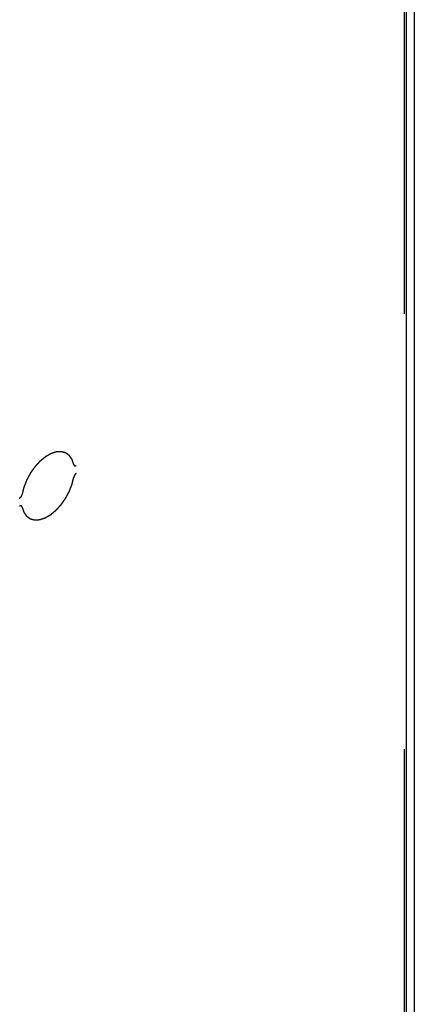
# Model space of a CAD drawing. Header units: inches. Extents: x 6 to 353, y 6 to 228.
# Tile 178 of 256: x 343.85 to 345.66, y 115.54 to 120.05. Entities that reach past the tile are written whole.
import ezdxf

# ---------------------------------------------------------------- set-up
doc = ezdxf.new("R2010")
doc.units = ezdxf.units.IN
doc.header["$LTSCALE"] = 19.946667
doc.header["$MEASUREMENT"] = 0
doc.linetypes.add('HIDDEN', pattern=[0.2, 0.1, -0.1])
doc.layers.get('0').update_dxf_attribs({"linetype": 'CONTINUOUS'})
doc.layers.add('DEFAULT_2', color=7, linetype='HIDDEN')

msp = doc.modelspace()

# ---------------------------------------------------------------- linework, layer by layer
at = {"color": 7, "linetype": 'Continuous'}
for p, q in [((345.6234, 128.6259), (345.6234, 75.3491)), ((345.6612, 128.6451), (345.6612, 75.4018))]:
    msp.add_line(p, q, dxfattribs=at)
at = {"layer": 'DEFAULT_2', "color": 7, "linetype": 'HIDDEN'}
msp.add_line((345.6142, 128.6785), (345.6142, 75.4018), dxfattribs=at)
for points, knots in [([(344.0988, 118.0147), (344.0983, 118.0163), (344.0972, 118.0195), (344.0957, 118.0242), (344.0944, 118.0282), (344.0933, 118.0314), (344.0925, 118.0337), (344.0919, 118.0357), (344.0914, 118.0371), (344.0912, 118.0378), (344.091, 118.0382), (344.0908, 118.0385), (344.0905, 118.0389), (344.0901, 118.0395), (344.0896, 118.0402), (344.0889, 118.0412), (344.0881, 118.0424), (344.087, 118.0439), (344.0853, 118.0464), (344.0836, 118.0488), (344.0819, 118.0513), (344.0806, 118.0531), (344.0796, 118.0545), (344.079, 118.0554), (344.0787, 118.0559), (344.0784, 118.0563), (344.0779, 118.0566), (344.0775, 118.0569), (344.0769, 118.0573), (344.0759, 118.058), (344.0745, 118.0591), (344.0728, 118.0603), (344.0705, 118.0619), (344.0682, 118.0635), (344.0659, 118.0652), (344.0644, 118.0662), (344.0633, 118.067), (344.0626, 118.0675), (344.0621, 118.0679), (344.0618, 118.0681), (344.0615, 118.0683), (344.0611, 118.0684), (344.0604, 118.0686), (344.0595, 118.0688), (344.0581, 118.0692), (344.0564, 118.0696), (344.0543, 118.0702), (344.0516, 118.0709), (344.0488, 118.0717), (344.046, 118.0724), (344.0443, 118.0729), (344.0429, 118.0732), (344.042, 118.0735), (344.0414, 118.0736), (344.0411, 118.0737), (344.0407, 118.0737), (344.0402, 118.0737), (344.0394, 118.0736), (344.0384, 118.0736), (344.0369, 118.0735), (344.0349, 118.0734), (344.0326, 118.0732), (344.0294, 118.073), (344.0263, 118.0728), (344.0232, 118.0727), (344.0212, 118.0725), (344.0198, 118.0725), (344.019, 118.0724), (344.0186, 118.0724), (344.0182, 118.0724), (344.0179, 118.0723), (344.0176, 118.0722), (344.0169, 118.072), (344.0156, 118.0716), (344.0135, 118.0709), (344.0109, 118.0701), (344.0084, 118.0692), (344.0051, 118.0681), (344.0017, 118.067), (343.9988, 118.0661), (343.9971, 118.0655), (343.9958, 118.0651), (343.9948, 118.0647), (343.994, 118.0645), (343.9931, 118.0642), (343.992, 118.0636), (343.9903, 118.0626), (343.9882, 118.0614), (343.9847, 118.0594), (343.9805, 118.0569), (343.9762, 118.0545), (343.9727, 118.0525), (343.9706, 118.0513), (343.9689, 118.0503), (343.9678, 118.0497), (343.967, 118.049), (343.9661, 118.0483), (343.9651, 118.0474), (343.9638, 118.0464), (343.9621, 118.045), (343.9592, 118.0426), (343.955, 118.0392), (343.9508, 118.0357), (343.9474, 118.033), (343.9453, 118.0312), (343.9439, 118.03), (343.943, 118.0294), (343.9422, 118.0285), (343.9412, 118.0274), (343.9396, 118.0257), (343.9376, 118.0235), (343.9344, 118.02), (343.9305, 118.0157), (343.9265, 118.0113), (343.9237, 118.0083), (343.9221, 118.0065), (343.9211, 118.0054), (343.9203, 118.0046), (343.9195, 118.0037), (343.9186, 118.0025), (343.9176, 118.001), (343.9162, 117.999), (343.9145, 117.9966), (343.9117, 117.9926), (343.9089, 117.9887), (343.9061, 117.9848), (343.904, 117.9818), (343.9023, 117.9794), (343.9009, 117.9774), (343.9001, 117.9762), (343.8994, 117.9752), (343.8988, 117.9745), (343.8984, 117.9736), (343.8978, 117.9726), (343.8971, 117.9712), (343.8954, 117.968), (343.8928, 117.9632), (343.89, 117.9579), (343.8877, 117.9536), (343.8859, 117.9504), (343.8845, 117.9477), (343.8834, 117.9456), (343.8827, 117.9443), (343.882, 117.9432), (343.8816, 117.9421), (343.8809, 117.9402), (343.8794, 117.9363), (343.8772, 117.9308), (343.8751, 117.9252), (343.8734, 117.9208), (343.8721, 117.9175), (343.871, 117.9147), (343.8703, 117.9128), (343.8698, 117.9117), (343.8696, 117.911), (343.8693, 117.9104), (343.8692, 117.9099), (343.869, 117.9089), (343.8685, 117.907), (343.8678, 117.9042), (343.867, 117.9009), (343.866, 117.8965), (343.8646, 117.891), (343.8631, 117.8843), (343.862, 117.8799), (343.8615, 117.8777)], [0, 0, 0, 0, 0.015625, 0.03125, 0.046875, 0.054688, 0.0625, 0.070312, 0.074219, 0.076172, 0.077148, 0.078125, 0.080078, 0.082031, 0.085938, 0.089844, 0.09375, 0.101562, 0.109375, 0.125, 0.132812, 0.140625, 0.148438, 0.150391, 0.152344, 0.154297, 0.15625, 0.158203, 0.160156, 0.164062, 0.171875, 0.179688, 0.1875, 0.203125, 0.210938, 0.21875, 0.222656, 0.226562, 0.228516, 0.229492, 0.230469, 0.232422, 0.234375, 0.238281, 0.242188, 0.25, 0.257812, 0.265625, 0.28125, 0.289062, 0.296875, 0.300781, 0.304688, 0.306641, 0.307617, 0.308594, 0.310547, 0.3125, 0.316406, 0.320312, 0.328125, 0.335938, 0.34375, 0.359375, 0.367188, 0.375, 0.378906, 0.380859, 0.382812, 0.383789, 0.384766, 0.385742, 0.386719, 0.390625, 0.398438, 0.40625, 0.414062, 0.421875, 0.4375, 0.445312, 0.449219, 0.453125, 0.457031, 0.458984, 0.460938, 0.464844, 0.46875, 0.476562, 0.484375, 0.5, 0.515625, 0.523438, 0.53125, 0.535156, 0.539062, 0.541016, 0.542969, 0.546875, 0.550781, 0.554688, 0.5625, 0.578125, 0.59375, 0.601562, 0.609375, 0.613281, 0.615234, 0.617188, 0.621094, 0.625, 0.632812, 0.640625, 0.65625, 0.671875, 0.679688, 0.683594, 0.6875, 0.689453, 0.691406, 0.695312, 0.699219, 0.703125, 0.710938, 0.71875, 0.734375, 0.742188, 0.75, 0.757812, 0.761719, 0.765625, 0.767578, 0.769531, 0.771484, 0.773438, 0.777344, 0.78125, 0.796875, 0.8125, 0.820312, 0.828125, 0.835938, 0.839844, 0.84375, 0.845703, 0.847656, 0.851562, 0.859375, 0.875, 0.890625, 0.898438, 0.90625, 0.914062, 0.917969, 0.919922, 0.921875, 0.922852, 0.923828, 0.925781, 0.929688, 0.9375, 0.945312, 0.953125, 0.96875, 0.984375, 1, 1, 1, 1]), ([(344.0988, 118.0147), (344.0989, 118.0145), (344.0991, 118.0139), (344.0994, 118.0131), (344.0995, 118.0126), (344.0997, 118.0123), (344.0999, 118.012), (344.1003, 118.0115), (344.1007, 118.011), (344.1009, 118.0107), (344.1011, 118.0105), (344.1015, 118.0103), (344.102, 118.01), (344.1024, 118.0098), (344.1026, 118.0097), (344.1027, 118.0095), (344.103, 118.0095), (344.1032, 118.0095), (344.1037, 118.0094), (344.1042, 118.0093), (344.1047, 118.0092), (344.105, 118.0092), (344.1054, 118.0093), (344.1061, 118.0094), (344.1068, 118.0095), (344.1072, 118.0096), (344.1076, 118.0097), (344.1081, 118.01), (344.1089, 118.0103), (344.1096, 118.0106), (344.1099, 118.0108)], [0, 0, 0, 0, 0.0625, 0.125, 0.15625, 0.171875, 0.1875, 0.25, 0.3125, 0.328125, 0.34375, 0.375, 0.4375, 0.46875, 0.484375, 0.5, 0.515625, 0.53125, 0.5625, 0.625, 0.65625, 0.671875, 0.6875, 0.75, 0.8125, 0.828125, 0.84375, 0.875, 0.9375, 1, 1, 1, 1]), ([(343.8615, 117.8202), (343.862, 117.8186), (343.863, 117.8154), (343.8646, 117.8107), (343.8659, 117.8067), (343.867, 117.8036), (343.8678, 117.8012), (343.8684, 117.7992), (343.8689, 117.7978), (343.8691, 117.7971), (343.8693, 117.7968), (343.8695, 117.7965), (343.8697, 117.7961), (343.8702, 117.7955), (343.8707, 117.7947), (343.8713, 117.7938), (343.8722, 117.7925), (343.8733, 117.791), (343.875, 117.7886), (343.8767, 117.7861), (343.8784, 117.7837), (343.8797, 117.7818), (343.8806, 117.7804), (343.8813, 117.7795), (343.8816, 117.7791), (343.8819, 117.7786), (343.8824, 117.7783), (343.8828, 117.778), (343.8834, 117.7776), (343.8844, 117.7769), (343.8858, 117.7759), (343.8875, 117.7747), (343.8898, 117.773), (343.8921, 117.7714), (343.8944, 117.7698), (343.8958, 117.7688), (343.897, 117.7679), (343.8977, 117.7674), (343.8982, 117.7671), (343.8985, 117.7669), (343.8988, 117.7666), (343.8992, 117.7666), (343.8999, 117.7664), (343.9008, 117.7661), (343.9021, 117.7658), (343.9039, 117.7653), (343.906, 117.7648), (343.9087, 117.764), (343.9115, 117.7633), (343.9143, 117.7625), (343.916, 117.7621), (343.9174, 117.7617), (343.9183, 117.7615), (343.9189, 117.7613), (343.9192, 117.7612), (343.9196, 117.7613), (343.9201, 117.7613), (343.9209, 117.7613), (343.9218, 117.7614), (343.9234, 117.7615), (343.9254, 117.7616), (343.9277, 117.7617), (343.9309, 117.7619), (343.934, 117.7621), (343.9371, 117.7623), (343.9391, 117.7624), (343.9404, 117.7625), (343.9412, 117.7625), (343.9417, 117.7626), (343.9421, 117.7626), (343.9424, 117.7626), (343.9427, 117.7627), (343.9434, 117.7629), (343.9447, 117.7634), (343.9468, 117.7641), (343.9493, 117.7649), (343.9518, 117.7657), (343.9552, 117.7668), (343.9586, 117.7679), (343.9615, 117.7689), (343.9632, 117.7694), (343.9644, 117.7699), (343.9655, 117.7702), (343.9663, 117.7705), (343.9672, 117.7707), (343.9682, 117.7714), (343.97, 117.7723), (343.9721, 117.7736), (343.9755, 117.7756), (343.9798, 117.778), (343.9841, 117.7805), (343.9875, 117.7825), (343.9897, 117.7837), (343.9914, 117.7847), (343.9925, 117.7853), (343.9933, 117.786), (343.9942, 117.7867), (343.9952, 117.7875), (343.9965, 117.7886), (343.9982, 117.7899), (344.0011, 117.7923), (344.0053, 117.7958), (344.0095, 117.7992), (344.0128, 117.802), (344.015, 117.8037), (344.0164, 117.8049), (344.0173, 117.8056), (344.0181, 117.8065), (344.0191, 117.8075), (344.0207, 117.8093), (344.0226, 117.8115), (344.0258, 117.8149), (344.0298, 117.8193), (344.0338, 117.8236), (344.0366, 117.8267), (344.0382, 117.8284), (344.0392, 117.8295), (344.04, 117.8304), (344.0408, 117.8312), (344.0417, 117.8325), (344.0427, 117.8339), (344.0441, 117.8359), (344.0458, 117.8384), (344.0486, 117.8423), (344.0514, 117.8462), (344.0542, 117.8502), (344.0562, 117.8531), (344.058, 117.8556), (344.0594, 117.8575), (344.0602, 117.8588), (344.0609, 117.8598), (344.0614, 117.8605), (344.0619, 117.8613), (344.0624, 117.8624), (344.0631, 117.8637), (344.0649, 117.8669), (344.0675, 117.8717), (344.0703, 117.8771), (344.0726, 117.8813), (344.0743, 117.8845), (344.0758, 117.8872), (344.0769, 117.8893), (344.0776, 117.8907), (344.0782, 117.8917), (344.0787, 117.8929), (344.0794, 117.8948), (344.0809, 117.8987), (344.0831, 117.9042), (344.0852, 117.9097), (344.0869, 117.9141), (344.0882, 117.9175), (344.0893, 117.9202), (344.09, 117.9222), (344.0904, 117.9233), (344.0907, 117.924), (344.0909, 117.9245), (344.0911, 117.9251), (344.0913, 117.926), (344.0918, 117.928), (344.0924, 117.9307), (344.0932, 117.934), (344.0943, 117.9385), (344.0956, 117.944), (344.0972, 117.9506), (344.0983, 117.955), (344.0988, 117.9572)], [0, 0, 0, 0, 0.015625, 0.03125, 0.046875, 0.054688, 0.0625, 0.070312, 0.074219, 0.076172, 0.077148, 0.078125, 0.080078, 0.082031, 0.085938, 0.089844, 0.09375, 0.101562, 0.109375, 0.125, 0.132812, 0.140625, 0.148438, 0.150391, 0.152344, 0.154297, 0.15625, 0.158203, 0.160156, 0.164062, 0.171875, 0.179688, 0.1875, 0.203125, 0.210938, 0.21875, 0.222656, 0.226562, 0.228516, 0.229492, 0.230469, 0.232422, 0.234375, 0.238281, 0.242188, 0.25, 0.257812, 0.265625, 0.28125, 0.289062, 0.296875, 0.300781, 0.304688, 0.306641, 0.307617, 0.308594, 0.310547, 0.3125, 0.316406, 0.320312, 0.328125, 0.335938, 0.34375, 0.359375, 0.367188, 0.375, 0.378906, 0.380859, 0.382812, 0.383789, 0.384766, 0.385742, 0.386719, 0.390625, 0.398438, 0.40625, 0.414062, 0.421875, 0.4375, 0.445312, 0.449219, 0.453125, 0.457031, 0.458984, 0.460938, 0.464844, 0.46875, 0.476562, 0.484375, 0.5, 0.515625, 0.523438, 0.53125, 0.535156, 0.539062, 0.541016, 0.542969, 0.546875, 0.550781, 0.554688, 0.5625, 0.578125, 0.59375, 0.601562, 0.609375, 0.613281, 0.615234, 0.617188, 0.621094, 0.625, 0.632812, 0.640625, 0.65625, 0.671875, 0.679688, 0.683594, 0.6875, 0.689453, 0.691406, 0.695312, 0.699219, 0.703125, 0.710938, 0.71875, 0.734375, 0.742188, 0.75, 0.757812, 0.761719, 0.765625, 0.767578, 0.769531, 0.771484, 0.773438, 0.777344, 0.78125, 0.796875, 0.8125, 0.820312, 0.828125, 0.835938, 0.839844, 0.84375, 0.845703, 0.847656, 0.851562, 0.859375, 0.875, 0.890625, 0.898438, 0.90625, 0.914062, 0.917969, 0.919922, 0.921875, 0.922852, 0.923828, 0.925781, 0.929688, 0.9375, 0.945312, 0.953125, 0.96875, 0.984375, 1, 1, 1, 1]), ([(344.1099, 117.974), (344.1096, 117.9738), (344.1089, 117.9733), (344.1081, 117.9728), (344.1075, 117.9723), (344.1069, 117.9718), (344.1061, 117.971), (344.1054, 117.9703), (344.1048, 117.9697), (344.1043, 117.9689), (344.1037, 117.9682), (344.1032, 117.9675), (344.1028, 117.967), (344.1024, 117.9664), (344.102, 117.9656), (344.1016, 117.9648), (344.1011, 117.964), (344.1007, 117.9632), (344.1003, 117.9622), (344.0999, 117.9612), (344.0996, 117.9603), (344.0994, 117.9595), (344.0991, 117.9585), (344.0989, 117.9577), (344.0988, 117.9572)], [0, 0, 0, 0, 0.0625, 0.125, 0.15625, 0.1875, 0.25, 0.3125, 0.34375, 0.375, 0.4375, 0.46875, 0.5, 0.53125, 0.5625, 0.625, 0.65625, 0.6875, 0.75, 0.8125, 0.84375, 0.875, 0.9375, 1, 1, 1, 1]), ([(343.8504, 117.8609), (343.8507, 117.8612), (343.8513, 117.8616), (343.8521, 117.8622), (343.8528, 117.8626), (343.8534, 117.8632), (343.8541, 117.8639), (343.8549, 117.8647), (343.8555, 117.8653), (343.856, 117.866), (343.8566, 117.8667), (343.8571, 117.8674), (343.8575, 117.8679), (343.8578, 117.8685), (343.8583, 117.8693), (343.8587, 117.8701), (343.8592, 117.8709), (343.8596, 117.8717), (343.86, 117.8727), (343.8604, 117.8738), (343.8607, 117.8746), (343.8609, 117.8754), (343.8612, 117.8765), (343.8614, 117.8773), (343.8615, 117.8777)], [0, 0, 0, 0, 0.0625, 0.125, 0.15625, 0.1875, 0.25, 0.3125, 0.34375, 0.375, 0.4375, 0.46875, 0.5, 0.53125, 0.5625, 0.625, 0.65625, 0.6875, 0.75, 0.8125, 0.84375, 0.875, 0.9375, 1, 1, 1, 1]), ([(343.8615, 117.8202), (343.8614, 117.8205), (343.8612, 117.8211), (343.8609, 117.8218), (343.8607, 117.8223), (343.8606, 117.8226), (343.8603, 117.8229), (343.86, 117.8234), (343.8596, 117.8239), (343.8594, 117.8242), (343.8592, 117.8244), (343.8588, 117.8246), (343.8583, 117.8249), (343.8579, 117.8251), (343.8577, 117.8253), (343.8575, 117.8254), (343.8573, 117.8254), (343.8571, 117.8255), (343.8566, 117.8255), (343.856, 117.8256), (343.8556, 117.8257), (343.8553, 117.8257), (343.8548, 117.8256), (343.8542, 117.8255), (343.8535, 117.8254), (343.853, 117.8254), (343.8527, 117.8252), (343.8522, 117.825), (343.8513, 117.8246), (343.8507, 117.8243), (343.8504, 117.8242)], [0, 0, 0, 0, 0.0625, 0.125, 0.15625, 0.171875, 0.1875, 0.25, 0.3125, 0.328125, 0.34375, 0.375, 0.4375, 0.46875, 0.484375, 0.5, 0.515625, 0.53125, 0.5625, 0.625, 0.65625, 0.671875, 0.6875, 0.75, 0.8125, 0.828125, 0.84375, 0.875, 0.9375, 1, 1, 1, 1])]:
    msp.add_open_spline(points, degree=3, knots=knots, dxfattribs=at)

doc.saveas('drawing.dxf')
